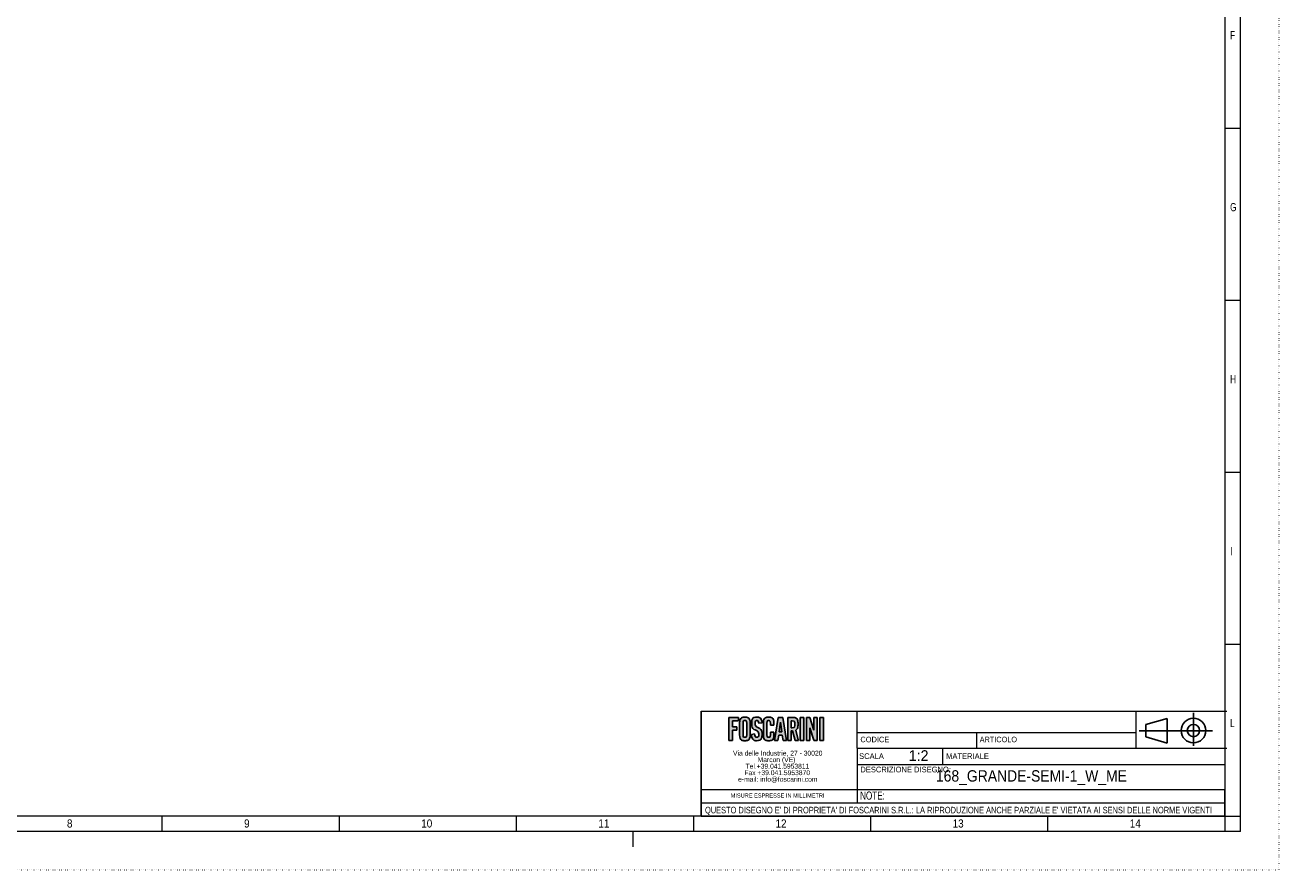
# Model space of a CAD drawing. Header units: millimetres. Extents: x 0 to 1682, y 0 to 1188.
# Tile 6 of 7: x 867 to 1682, y 0 to 549. Entities that reach past the tile are written whole.
import ezdxf
from ezdxf.enums import TextEntityAlignment as Align

# ---------------------------------------------------------------- set-up
doc = ezdxf.new("R2010")
doc.units = ezdxf.units.MM
doc.header["$LTSCALE"] = 2
doc.linetypes.add('SLD-Punti', pattern=[0.635, 0, -0.635])
doc.linetypes.add('SLD-Solido', pattern=[0])
for name, color, linetype in [('CARTIGLIO', 7, 'SLD-Solido'), ('DEFAULT', 15, 'SLD-Solido'), ('FORMAT', 7, 'SLD-Solido')]:
    doc.layers.add(name, color=color, linetype=linetype)
doc.styles.add('SLDTEXTSTYLE0', font='ARIAL.TTF', dxfattribs={"width": 0.948})
doc.styles.add('SLDTEXTSTYLE1', font='ARIAL.TTF', dxfattribs={"width": 0.8058})
doc.styles.add('SLDTEXTSTYLE2', font='ARIALN.TTF', dxfattribs={"width": 0.87})
doc.styles.add('SLDTEXTSTYLE3', font='GOTHIC.TTF', dxfattribs={"width": 0.913})
doc.styles.get("Standard").update_dxf_attribs({"font": 'GOTHIC.TTF'})

# ---------------------------------------------------------------- blocks, each defined once
blk = doc.blocks.new('SW_NOTE_0')
at = {"layer": 'CARTIGLIO', "color": 0, "insert": (0, 4.77), "char_height": 3.7042, "attachment_point": 1, "style": 'SLDTEXTSTYLE0'}
blk.add_mtext('DESCRIZIONE DISEGNO:', dxfattribs=at)
blk = doc.blocks.new('SW_NOTE_0_1')
at = {"layer": 'CARTIGLIO', "color": 0, "insert": (0, 4.62), "char_height": 3.585, "attachment_point": 1, "style": 'SLDTEXTSTYLE1'}
blk.add_mtext('CODICE', dxfattribs=at)
blk = doc.blocks.new('SW_NOTE_0_2')
at = {"layer": 'CARTIGLIO', "color": 0, "insert": (0, 4.77), "char_height": 3.703, "attachment_point": 1, "style": 'SLDTEXTSTYLE0'}
blk.add_mtext('SCALA', dxfattribs=at)
blk = doc.blocks.new('SW_NOTE_0_3')
at = {"layer": 'CARTIGLIO', "color": 0, "insert": (0, 4.62), "char_height": 3.585, "attachment_point": 1, "style": 'SLDTEXTSTYLE0'}
blk.add_mtext('ARTICOLO', dxfattribs=at)
blk = doc.blocks.new('SW_NOTE_0_4')
at = {"layer": 'CARTIGLIO', "color": 0, "insert": (0, 4.77), "char_height": 3.703, "attachment_point": 1, "style": 'SLDTEXTSTYLE0'}
blk.add_mtext('MATERIALE', dxfattribs=at)
blk = doc.blocks.new('SW_NOTE_0_5')
at = {"layer": 'DEFAULT', "color": 0, "insert": (6.56, 9.02), "char_height": 7, "attachment_point": 2, "style": 'SLDTEXTSTYLE0'}
blk.add_mtext('1:2', dxfattribs=at)
blk = doc.blocks.new('SW_NOTE_0_6')
at = {"layer": 'CARTIGLIO', "color": 0, "insert": (29.77, 3.41), "char_height": 2.6458, "attachment_point": 2, "style": 'SLDTEXTSTYLE0'}
blk.add_mtext('MISURE ESPRESSE IN MILLIMETRI', dxfattribs=at)
blk = doc.blocks.new('SW_NOTE_0_7')
at = {"layer": 'CARTIGLIO', "color": 0, "insert": (0, 5.46), "char_height": 4.23333, "attachment_point": 1, "style": 'SLDTEXTSTYLE2'}
blk.add_mtext("QUESTO DISEGNO E' DI PROPRIETA' DI FOSCARINI S.R.L.: LA RIPRODUZIONE ANCHE PARZIALE E' VIETATA AI SENSI DELLE NORME VIGENTI", dxfattribs=at)
blk = doc.blocks.new('SW_NOTE_0_8')
at = {"layer": 'CARTIGLIO', "color": 0, "insert": (0, 6.82), "char_height": 5.292, "attachment_point": 1, "style": 'SLDTEXTSTYLE2'}
blk.add_mtext('NOTE:', dxfattribs=at)
blk = doc.blocks.new('SW_NOTE_0_9')
at = {"color": 0, "linetype": 'Continuous', "lineweight": 0, "char_height": 3.175, "attachment_point": 2, "style": 'SLDTEXTSTYLE0'}
for s, insert in [('Via delle Industrie, 27 - 30020 ', (29.12, 4.09)), ('Marcon (VE)', (28.34, -0.14)), ('Tel.+39.041.5953811 ', (28.94, -4.37)), ('e-mail: info@foscarini.com', (29.18, -12.84)), ('Fax +39.041.5953870 ', (28.79, -8.61))]:
    blk.add_mtext(s, dxfattribs=dict(at, insert=insert))
blk = doc.blocks.new('Blocco1')
at = {"layer": 'FORMAT'}
for points in [[(-198.82, 93.98), (-194.83, 93.98), (-194.83, 96.25), (-201.09, 96.25), (-201.09, 81.38), (-198.82, 81.38), (-198.82, 87.92), (-195.85, 87.92), (-195.85, 90.2), (-198.82, 90.2)], [(-152.46, 81.38), (-154.73, 81.38), (-154.73, 96.25), (-152.46, 96.25)], [(-143.67, 96.25), (-145.81, 96.25), (-145.81, 87.95), (-148.44, 96.25), (-150.58, 96.25), (-150.58, 81.38), (-148.44, 81.38), (-148.44, 89.6), (-145.82, 81.41), (-145.81, 81.41), (-145.81, 81.38), (-143.67, 81.38)], [(-139.6, 81.38), (-141.87, 81.38), (-141.87, 96.25), (-139.6, 96.25)]]:
    blk.add_hatch(color=256, dxfattribs=at).paths.add_polyline_path(points, flags=0)
h = blk.add_hatch(color=256, dxfattribs=at)
edge = h.paths.add_edge_path(flags=0)
edge.add_spline(control_points=[(-194.13, 84.99), (-194.13, 82.89), (-193.05, 81.18), (-190.69, 81.18), (-188.34, 81.18), (-187.25, 82.89), (-187.25, 84.99)], knot_values=[0, 0, 0, 0, 1, 2, 3, 4, 4, 4, 4], weights=[1, 1, 1, 1, 1, 1, 1], degree=3, periodic=0)
edge.add_line((-187.25, 84.99), (-187.25, 92.65))
edge.add_spline(control_points=[(-187.25, 92.65), (-187.25, 94.75), (-188.34, 96.46), (-190.69, 96.46), (-193.05, 96.46), (-194.13, 94.75), (-194.13, 92.65)], knot_values=[0, 0, 0, 0, 1, 2, 3, 4, 4, 4, 4], weights=[1, 1, 1, 1, 1, 1, 1], degree=3, periodic=0)
edge.add_line((-194.13, 92.65), (-194.13, 84.99))
edge = h.paths.add_edge_path(flags=0)
edge.add_line((-191.89, 85.05), (-191.89, 92.59))
edge.add_spline(control_points=[(-191.89, 92.59), (-191.89, 93.7), (-191.6, 94.23), (-190.69, 94.23), (-189.79, 94.23), (-189.5, 93.7), (-189.5, 92.59)], knot_values=[0, 0, 0, 0, 1, 2, 3, 4, 4, 4, 4], weights=[1, 1, 1, 1, 1, 1, 1], degree=3, periodic=0)
edge.add_line((-189.5, 92.59), (-189.5, 85.05))
edge.add_spline(control_points=[(-189.5, 85.05), (-189.5, 83.94), (-189.79, 83.4), (-190.69, 83.4), (-191.6, 83.4), (-191.89, 83.94), (-191.89, 85.05)], knot_values=[0, 0, 0, 0, 1, 2, 3, 4, 4, 4, 4], weights=[1, 1, 1, 1, 1, 1, 1], degree=3, periodic=0)
h = blk.add_hatch(color=256, dxfattribs=at)
edge = h.paths.add_edge_path(flags=0)
edge.add_spline(control_points=[(-181.69, 92.59), (-181.78, 93.86), (-182.38, 94.23), (-182.88, 94.23), (-183.61, 94.23), (-184.11, 93.7), (-184.11, 92.77), (-184.11, 90.24), (-179.54, 89.02), (-179.54, 84.99), (-179.54, 82.54), (-180.99, 81.18), (-183.09, 81.18), (-185.18, 81.18), (-186.37, 83.07), (-186.46, 85.3)], knot_values=[0, 0, 0, 0, 1, 2, 3, 4, 5, 6, 7, 8, 9, 10, 11, 12, 13, 13, 13, 13], weights=[1, 1, 1, 1, 1, 1, 1, 1, 1, 1, 1, 1, 1, 1, 1, 1], degree=3, periodic=0)
edge.add_line((-186.46, 85.3), (-184.33, 85.65))
edge.add_spline(control_points=[(-184.33, 85.65), (-184.23, 84.14), (-183.71, 83.4), (-182.98, 83.4), (-182.2, 83.4), (-181.68, 83.88), (-181.68, 84.76), (-181.68, 87.71), (-186.25, 88.49), (-186.25, 92.75), (-186.25, 95.12), (-184.98, 96.46), (-182.77, 96.46), (-180.94, 96.46), (-179.75, 94.95), (-179.55, 92.85)], knot_values=[0, 0, 0, 0, 1, 2, 3, 4, 5, 6, 7, 8, 9, 10, 11, 12, 13, 13, 13, 13], weights=[1, 1, 1, 1, 1, 1, 1, 1, 1, 1, 1, 1, 1, 1, 1, 1], degree=3, periodic=0)
edge.add_line((-179.55, 92.85), (-181.69, 92.59))
h = blk.add_hatch(color=256, dxfattribs=at)
edge = h.paths.add_edge_path(flags=0)
edge.add_line((-171.83, 91.29), (-174.1, 91.29))
edge.add_line((-174.1, 91.29), (-174.1, 92.44))
edge.add_spline(control_points=[(-174.1, 92.44), (-174.1, 93.7), (-174.61, 94.23), (-175.2, 94.23), (-176.11, 94.23), (-176.41, 93.7), (-176.41, 92.59)], knot_values=[0, 0, 0, 0, 1, 2, 3, 4, 4, 4, 4], weights=[1, 1, 1, 1, 1, 1, 1], degree=3, periodic=0)
edge.add_line((-176.41, 92.59), (-176.41, 85.05))
edge.add_spline(control_points=[(-176.41, 85.05), (-176.41, 83.94), (-176.11, 83.4), (-175.2, 83.4), (-174.37, 83.4), (-174.1, 83.94), (-174.1, 84.91)], knot_values=[0, 0, 0, 0, 1, 2, 3, 4, 4, 4, 4], weights=[1, 1, 1, 1, 1, 1, 1], degree=3, periodic=0)
edge.add_line((-174.1, 84.91), (-174.1, 86.7))
edge.add_line((-174.1, 86.7), (-171.83, 86.7))
edge.add_line((-171.83, 86.7), (-171.83, 84.99))
edge.add_spline(control_points=[(-171.83, 84.99), (-171.83, 82.89), (-172.93, 81.18), (-175.2, 81.18), (-177.58, 81.18), (-178.68, 82.89), (-178.68, 84.99)], knot_values=[0, 0, 0, 0, 1, 2, 3, 4, 4, 4, 4], weights=[1, 1, 1, 1, 1, 1, 1], degree=3, periodic=0)
edge.add_line((-178.68, 84.99), (-178.68, 92.65))
edge.add_spline(control_points=[(-178.68, 92.65), (-178.68, 94.75), (-177.58, 96.46), (-175.2, 96.46), (-172.93, 96.46), (-171.83, 94.6), (-171.83, 92.38)], knot_values=[0, 0, 0, 0, 1, 2, 3, 4, 4, 4, 4], weights=[1, 1, 1, 1, 1, 1, 1], degree=3, periodic=0)
edge.add_line((-171.83, 92.38), (-171.83, 91.29))
h = blk.add_hatch(color=256, dxfattribs=at)
h.paths.add_polyline_path([(-166.39, 84.74), (-165.86, 81.4), (-163.71, 81.4), (-166.1, 96.27), (-168.96, 96.27), (-171.33, 81.4), (-169.19, 81.4), (-168.65, 84.74)], flags=0)
h.paths.add_polyline_path([(-167.53, 93.3), (-166.74, 86.88), (-168.31, 86.88)], flags=0)
h = blk.add_hatch(color=256, dxfattribs=at)
edge = h.paths.add_edge_path(flags=0)
edge.add_line((-158.05, 81.38), (-155.83, 81.38))
edge.add_line((-155.83, 81.38), (-155.83, 81.38))
edge.add_line((-155.83, 81.38), (-155.83, 81.38))
edge.add_line((-155.83, 81.38), (-155.95, 81.82))
edge.add_line((-155.95, 81.82), (-157.64, 88.12))
edge.add_spline(control_points=[(-157.64, 88.12), (-156.91, 88.52), (-156.14, 89.49), (-156.14, 91.87), (-156.14, 95.04), (-157.37, 96.25), (-159.78, 96.25)], knot_values=[0, 0, 0, 0, 1, 2, 3, 4, 4, 4, 4], weights=[1, 1, 1, 1, 1, 1, 1], degree=3, periodic=0)
edge.add_line((-159.78, 96.25), (-162.79, 96.25))
edge.add_line((-162.79, 96.25), (-162.79, 81.38))
edge.add_line((-162.79, 81.38), (-160.64, 81.38))
edge.add_line((-160.64, 81.38), (-160.64, 87.48))
edge.add_spline(control_points=[(-160.64, 87.48), (-160.33, 87.48), (-159.97, 87.49), (-159.69, 87.52)], knot_values=[0, 0, 0, 0, 1, 1, 1, 1], weights=[1, 1, 1, 1], degree=3, periodic=0)
edge.add_line((-159.69, 87.52), (-158.05, 81.38))
edge = h.paths.add_edge_path(flags=0)
edge.add_spline(control_points=[(-159.88, 94.15), (-158.72, 94.15), (-158.29, 93.64), (-158.29, 91.87), (-158.29, 90.09), (-158.72, 89.58), (-159.88, 89.58)], knot_values=[0, 0, 0, 0, 1, 2, 3, 4, 4, 4, 4], weights=[1, 1, 1, 1, 1, 1, 1], degree=3, periodic=0)
edge.add_line((-159.88, 89.58), (-160.64, 89.58))
edge.add_line((-160.64, 89.58), (-160.64, 94.15))
edge.add_line((-160.64, 94.15), (-159.88, 94.15))
at = {"layer": 'CARTIGLIO', "color": 208, "linetype": 'SLD-Solido', "lineweight": 18, "true_color": 0x400040}
for p, q in [((-219.18, 100.3), (-117.62, 100.3)), ((-117.62, 76.41), (-117.62, 100.3)), ((-117.62, 100.3), (122.5, 100.3)), ((63.69, 76.41), (63.69, 100.3)), ((-117.62, 86.6), (63.69, 86.6)), ((-40.09, 86.6), (-40.09, 76.41)), ((-117.62, 76.41), (-117.62, 49.32)), ((-117.62, 76.41), (122.5, 76.41)), ((-111.2, 80.5), (-111.2, 80.5)), ((-62.23, 76.41), (-62.23, 65.76)), ((-117.62, 65.76), (121.38, 65.76)), ((-117.62, 49.32), (-219.18, 49.32)), ((121.38, 49.32), (-117.62, 49.32)), ((-117.62, 49.32), (-117.62, 40.68)), ((121.38, 40.68), (121.38, 49.32)), ((121.38, 40.58), (121.38, 49.32)), ((-219.18, 40.68), (121.38, 40.68)), ((121.38, 32.16), (121.38, 40.68)), ((121.38, 32.16), (121.38, 40.58)), ((-219.18, 32.16), (121.38, 32.16)), ((-219.18, 32.16), (121.38, 32.16)), ((-219.18, 32.16), (121.38, 32.16))]:
    blk.add_line(p, q, dxfattribs=at)
at = {"layer": 'FORMAT', "color": 208, "true_color": 0x400040}
for p, q in [((-219.18, 100.3), (-219.18, 32.16)), ((100.91, 99.31), (100.91, 77.78)), ((70.01, 91.6), (83.86, 95.6)), ((70.01, 91.6), (70.01, 83.6)), ((83.86, 95.6), (83.86, 79.6)), ((113.29, 87.6), (65.6, 87.6)), ((70.01, 83.6), (83.86, 79.6))]:
    blk.add_line(p, q, dxfattribs=at)
at = {"layer": 'FORMAT', "color": 7}
for p, q in [((-194.83, 96.25), (-201.09, 96.25)), ((-201.09, 96.25), (-201.09, 81.38)), ((-198.82, 90.2), (-198.82, 93.98)), ((-198.82, 93.98), (-194.83, 93.98)), ((-195.85, 90.2), (-198.82, 90.2)), ((-195.85, 87.92), (-195.85, 90.2)), ((-194.83, 93.98), (-194.83, 96.25)), ((-194.13, 92.65), (-194.13, 84.99)), ((-191.89, 85.05), (-191.89, 92.59)), ((-189.5, 92.59), (-189.5, 85.05)), ((-187.25, 84.99), (-187.25, 92.65)), ((-179.55, 92.85), (-181.69, 92.59)), ((-178.68, 84.99), (-178.68, 92.65)), ((-176.41, 92.59), (-176.41, 85.05)), ((-174.1, 91.29), (-174.1, 92.44)), ((-171.83, 91.29), (-174.1, 91.29)), ((-171.83, 92.38), (-171.83, 91.29)), ((-168.96, 96.27), (-171.33, 81.4)), ((-166.1, 96.27), (-168.96, 96.27)), ((-168.31, 86.88), (-167.53, 93.3)), ((-167.53, 93.3), (-166.74, 86.88)), ((-163.71, 81.4), (-166.1, 96.27)), ((-159.78, 96.25), (-162.79, 96.25)), ((-162.79, 96.25), (-162.79, 81.38)), ((-160.64, 89.58), (-160.64, 94.15)), ((-160.64, 94.15), (-159.88, 94.15)), ((-154.73, 81.38), (-154.73, 96.25)), ((-154.73, 96.25), (-152.46, 96.25)), ((-152.46, 96.25), (-152.46, 81.38)), ((-148.44, 96.25), (-150.58, 96.25)), ((-150.58, 96.25), (-150.58, 81.38)), ((-145.81, 87.95), (-148.44, 96.25)), ((-145.81, 96.25), (-145.81, 87.95)), ((-143.67, 96.25), (-145.81, 96.25)), ((-143.67, 81.38), (-143.67, 96.25)), ((-141.87, 81.38), (-141.87, 96.25)), ((-141.87, 96.25), (-139.6, 96.25)), ((-139.6, 96.25), (-139.6, 81.38)), ((-198.82, 81.38), (-198.82, 87.92)), ((-198.82, 87.92), (-195.85, 87.92)), ((-186.46, 85.3), (-184.33, 85.65)), ((-174.1, 84.91), (-174.1, 86.7)), ((-174.1, 86.7), (-171.83, 86.7)), ((-171.83, 86.7), (-171.83, 84.99)), ((-169.19, 81.4), (-168.65, 84.74)), ((-168.65, 84.74), (-166.39, 84.74)), ((-166.74, 86.88), (-168.31, 86.88)), ((-166.39, 84.74), (-165.86, 81.4)), ((-159.88, 89.58), (-160.64, 89.58)), ((-160.64, 81.38), (-160.64, 87.48)), ((-159.69, 87.52), (-158.05, 81.38)), ((-155.95, 81.82), (-157.64, 88.12)), ((-155.83, 81.38), (-155.95, 81.82)), ((-148.44, 81.38), (-148.44, 89.6)), ((-148.44, 89.6), (-145.82, 81.41)), ((-201.09, 81.38), (-198.82, 81.38)), ((-171.33, 81.4), (-169.19, 81.4)), ((-165.86, 81.4), (-163.71, 81.4)), ((-162.79, 81.38), (-160.64, 81.38)), ((-158.05, 81.38), (-155.83, 81.38)), ((-155.83, 81.38), (-155.83, 81.38)), ((-155.83, 81.38), (-155.83, 81.38)), ((-152.46, 81.38), (-154.73, 81.38)), ((-150.58, 81.38), (-148.44, 81.38)), ((-145.82, 81.41), (-145.81, 81.41)), ((-145.81, 81.41), (-145.81, 81.38)), ((-145.81, 81.38), (-143.67, 81.38)), ((-139.6, 81.38), (-141.87, 81.38))]:
    blk.add_line(p, q, dxfattribs=at)
at = {"layer": 'FORMAT', "color": 208, "true_color": 0x400040}
for radius in [8, 4]:
    blk.add_circle((100.91, 87.75), radius, dxfattribs=at)
at = {"layer": 'FORMAT', "color": 7}
for points in [[(-187.25, 92.65), (-187.25, 94.75), (-188.34, 96.46), (-190.69, 96.46), (-193.05, 96.46), (-194.13, 94.75), (-194.13, 92.65)], [(-191.89, 92.59), (-191.89, 93.7), (-191.6, 94.23), (-190.69, 94.23), (-189.79, 94.23), (-189.5, 93.7), (-189.5, 92.59)], [(-181.69, 92.59), (-181.78, 93.86), (-182.38, 94.23), (-182.88, 94.23), (-183.61, 94.23), (-184.11, 93.7), (-184.11, 92.77), (-184.11, 90.24), (-179.54, 89.02), (-179.54, 84.99), (-179.54, 82.54), (-180.99, 81.18), (-183.09, 81.18), (-185.18, 81.18), (-186.37, 83.07), (-186.46, 85.3)], [(-184.33, 85.65), (-184.23, 84.14), (-183.71, 83.4), (-182.98, 83.4), (-182.2, 83.4), (-181.68, 83.88), (-181.68, 84.76), (-181.68, 87.71), (-186.25, 88.49), (-186.25, 92.75), (-186.25, 95.12), (-184.98, 96.46), (-182.77, 96.46), (-180.94, 96.46), (-179.75, 94.95), (-179.55, 92.85)], [(-178.68, 92.65), (-178.68, 94.75), (-177.58, 96.46), (-175.2, 96.46), (-172.93, 96.46), (-171.83, 94.6), (-171.83, 92.38)], [(-174.1, 92.44), (-174.1, 93.7), (-174.61, 94.23), (-175.2, 94.23), (-176.11, 94.23), (-176.41, 93.7), (-176.41, 92.59)], [(-159.88, 94.15), (-158.72, 94.15), (-158.29, 93.64), (-158.29, 91.87), (-158.29, 90.09), (-158.72, 89.58), (-159.88, 89.58)], [(-157.64, 88.12), (-156.91, 88.52), (-156.14, 89.49), (-156.14, 91.87), (-156.14, 95.04), (-157.37, 96.25), (-159.78, 96.25)], [(-194.13, 84.99), (-194.13, 82.89), (-193.05, 81.18), (-190.69, 81.18), (-188.34, 81.18), (-187.25, 82.89), (-187.25, 84.99)], [(-189.5, 85.05), (-189.5, 83.94), (-189.79, 83.4), (-190.69, 83.4), (-191.6, 83.4), (-191.89, 83.94), (-191.89, 85.05)], [(-171.83, 84.99), (-171.83, 82.89), (-172.93, 81.18), (-175.2, 81.18), (-177.58, 81.18), (-178.68, 82.89), (-178.68, 84.99)], [(-176.41, 85.05), (-176.41, 83.94), (-176.11, 83.4), (-175.2, 83.4), (-174.37, 83.4), (-174.1, 83.94), (-174.1, 84.91)], [(-160.64, 87.48), (-160.33, 87.48), (-159.97, 87.49), (-159.69, 87.52)]]:
    blk.add_open_spline(points, degree=3, dxfattribs=at)
at = {"color": 7, "linetype": 'Continuous', "lineweight": 0}
blk.add_blockref('SW_NOTE_0_9', (-198.46, 70.56), dxfattribs=at)
at = {"layer": 'CARTIGLIO', "color": 7, "true_color": 0xffffff}
for name, p in [('SW_NOTE_0_1', (-115.6, 79.13)), ('SW_NOTE_0_3', (-38.05, 79.13)), ('SW_NOTE_0_2', (-116.42, 68.2)), ('SW_NOTE_0_4', (-59.87, 68.2)), ('SW_NOTE_0', (-115.61, 59.51)), ('SW_NOTE_0_6', (-199.18, 43.45)), ('SW_NOTE_0_8', (-115.79, 41.31)), ('SW_NOTE_0_7', (-216.6, 32.72))]:
    blk.add_blockref(name, p, dxfattribs=at)
at = {"layer": 'DEFAULT', "color": 13, "true_color": 0xff5757}
blk.add_blockref('SW_NOTE_0_5', (-84.33, 65.95), dxfattribs=at)
at = {"layer": 'FORMAT', "color": 7, "style": 'SLDTEXTSTYLE3', "width": 0.913}
blk.add_attdef('AUTOATTR2', text='', height=7.41, dxfattribs=at).set_placement((-1.97, 61.81), align=Align.TOP_CENTER)
at = {"layer": 'FORMAT', "color": 7}
for tag in ['AUTOATTR0', 'AUTOATTR1']:
    blk.add_attdef(tag, (0, 0), '', height=7.06, dxfattribs=at)

msp = doc.modelspace()

# ---------------------------------------------------------------- linework, layer by layer
at = {"color": 7, "linetype": 'SLD-Punti', "lineweight": 18}
for p in [(1682, 1188), (0, 0)]:
    msp.add_line(p, (1682, 0), dxfattribs=at)
at = {"color": 7, "linetype": 'SLD-Solido', "lineweight": 18}
for p, q in [((1657, 25), (1657, 1163)), ((1647, 35), (1647, 1153)), ((1647, 482.2), (1657, 482.2)), ((1647, 370.4), (1657, 370.4)), ((1647, 258.6), (1657, 258.6)), ((1647, 146.8), (1657, 146.8)), ((1647, 35), (35, 35)), ((956.14, 25), (956.14, 35)), ((1071.29, 25), (1071.29, 35)), ((1186.43, 25), (1186.43, 35)), ((1301.57, 25), (1301.57, 35)), ((1416.72, 25), (1416.72, 35)), ((1531.86, 25), (1531.86, 35)), ((1647, 25), (1647, 35)), ((1647, 35), (1657, 35)), ((1657, 25), (25, 25)), ((1647, 25), (35, 25)), ((1262, 25), (1262, 15))]:
    msp.add_line(p, q, dxfattribs=at)

# ---------------------------------------------------------------- block references
at = {"layer": 'FORMAT'}
ref = msp.add_blockref('Blocco1', (1525.54, 2.84), dxfattribs=at)
ref.add_attrib('AUTOATTR2', '168_GRANDE-SEMI-1_W_ME', dxfattribs={"color": 7, "height": 7.4083, "style": 'SLDTEXTSTYLE3', "width": 0.913}).set_placement((1459.05, 55.19), align=Align.BOTTOM_LEFT)

# ---------------------------------------------------------------- texts
at = {"color": 7, "linetype": 'Continuous', "lineweight": 0, "attachment_point": 1}
for s, insert, char_height, style in [('F', (1650.29, 545.3), 5.29, 'SLDTEXTSTYLE2'), ('G', (1650.29, 433.5), 5.29, 'SLDTEXTSTYLE2'), ('H', (1650.29, 321.7), 5.29, 'SLDTEXTSTYLE2'), ('I', (1650.29, 209.9), 5.29, 'SLDTEXTSTYLE2'), ('L', (1650.29, 98.1), 5.29, 'SLDTEXTSTYLE2'), ('8', (894.17, 32.84), 5.29, 'SLDTEXTSTYLE3'), ('9', (1009.31, 32.84), 5.29, 'SLDTEXTSTYLE3'), ('10', (1124.45, 32.84), 5.292, 'SLDTEXTSTYLE3'), ('11', (1239.6, 32.84), 5.292, 'SLDTEXTSTYLE3'), ('12', (1354.74, 32.84), 5.292, 'SLDTEXTSTYLE3'), ('13', (1469.88, 32.84), 5.292, 'SLDTEXTSTYLE3'), ('14', (1585.03, 32.84), 5.292, 'SLDTEXTSTYLE3')]:
    msp.add_mtext(s, dxfattribs=dict(at, insert=insert, char_height=char_height, style=style))

doc.saveas('drawing.dxf')
